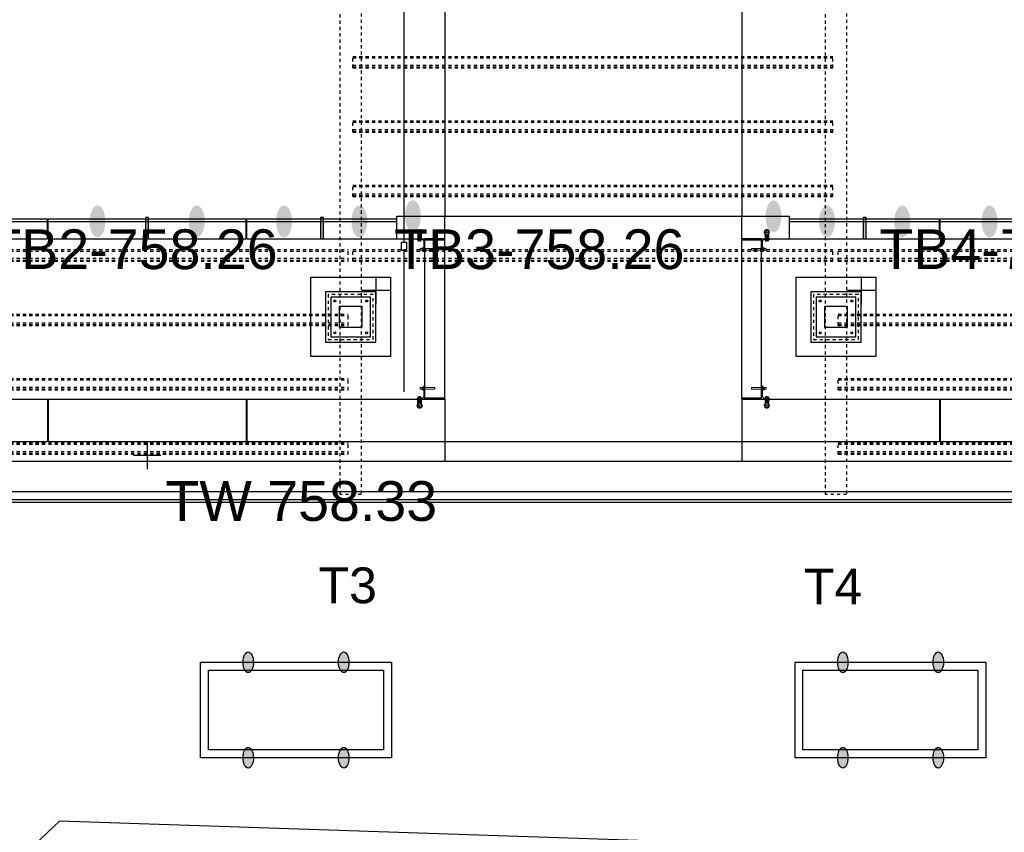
# Model space of a CAD drawing. Header units: feet. Extents: x 0 to 152508, y 0 to 59424.
# Tile 113 of 122: x 152357 to 152388, y 59372 to 59397. Entities that reach past the tile are written whole.
import ezdxf
from ezdxf import colors
from ezdxf.entities.mleader import LeaderData, LeaderLine
from ezdxf.math import Vec2, Vec3

# ---------------------------------------------------------------- set-up
doc = ezdxf.new("R2010")
doc.units = ezdxf.units.FT
doc.header["$LTSCALE"] = 0.05
doc.header["$MEASUREMENT"] = 0
doc.linetypes.add('CENTER', pattern=[2, 1.25, -0.25, 0.25, -0.25])
doc.linetypes.add('Trellis Base$0$DASHED', pattern=[0.75, 0.5, -0.25])
for name, color, linetype, lineweight in [('Bridge plan$0$105523BL701 - SC_Scratch9', 252, 'Continuous', 0), ('Bridge plan$0$BR_P_Gen_Joint_Filler', 252, 'Continuous', 0), ('Bridge plan$0$BR_P_Rail_Object', 251, 'Continuous', 30), ('Bridge plan$0$DR_P_Underdrain', 252, 'Continuous', 13), ('Bridge plan$0$new FSB deck grid - PV_P_Curb', 1, 'Continuous', 13), ('Bridge plan$0$PV_P_Joint', 252, 'Continuous', 13), ('Bridge plan$0$PV_P_Walk', 252, 'Continuous', 13), ('Bridge plan$0$SC_Scratch7', 252, 'Continuous', 0), ('Bridge plan$0$SC_Shading1', 253, 'Continuous', 0), ('Bridge plan$0$VG_P_Cells', 252, 'Continuous', 13), ('Bridge plan$0$VG_P_Landscape_Limits', 252, 'Continuous', 0)]:
    doc.layers.add(name, color=color, linetype=linetype, lineweight=lineweight)
doc.layers.add('Bridge plan$0$SC_Scratch9', color=252, linetype='Continuous', lineweight=0, transparency=0.6)
for name, color, linetype in [('L-ANNO-NOTE', 30, 'Continuous'), ('L-DETL-CNTR', 230, 'CENTER'), ('Trellis Base$0$L-ANNO-NOTE', 30, 'Continuous'), ('Trellis Base$0$L-SITE-FOUNDATION', 2, 'Continuous'), ('Trellis Base$0$L-SITE-OVERHEAD', 251, 'Trellis Base$0$DASHED'), ('Trellis Base$0$L-SITE-STEEL COLUMN', 1, 'Continuous')]:
    doc.layers.add(name, color=color, linetype=linetype)
doc.styles.add('ARIAL', font='arial.ttf', dxfattribs={"width": 0.9})
doc.styles.add('Trellis Base$0$ARIAL', font='arial.ttf', dxfattribs={"width": 0.9})

# ---------------------------------------------------------------- blocks, each defined once
blk = doc.blocks.new('Bridge plan$0$INSIDE CORNER ATTACHMENT_1')
at = {"layer": 'Bridge plan$0$105523BL701 - SC_Scratch9', "flags": 128}
for points in [[(-0.259, 0.399), (0.082, 0.351), (0.075, 0.299), (-0.266, 0.347), (-0.259, 0.399)], [(0.05, 0.355), (0.058, 0.412)], [(0.086, 0.377), (0.094, 0.376), (0.079, 0.274), (0.071, 0.275)], [(0.086, 0.377), (0.094, 0.376), (0.079, 0.274), (0.071, 0.275)], [(0.127, 0.289), (0.135, 0.346)], [(0.135, 0.343), (0.19, 0.335), (0.195, 0.33), (0.189, 0.288), (0.182, 0.284), (0.128, 0.291)], [(0.043, 0.303), (0, 0), (0.248, -0.035), (0.25, -0.025)], [(0.119, 0.015), (0.12, 0.022), (0.222, 0.008), (0.221, 0)], [(0.128, -0.03), (0.106, -0.027), (0.087, -0.16)], [(0.13, -0.018), (0.108, -0.173)], [(0.111, -0.149), (0.183, -0.159)], [(0.111, -0.152), (0.182, -0.163)], [(0.112, -0.143), (0.184, -0.153)], [(0.114, -0.127), (0.186, -0.137)], [(0.115, -0.119), (0.187, -0.13)], [(0.118, -0.104), (0.189, -0.114)], [(0.119, -0.097), (0.19, -0.108)], [(0.121, -0.082), (0.192, -0.092)], [(0.122, -0.076), (0.193, -0.086)], [(0.124, -0.06), (0.195, -0.07)], [(0.125, -0.054), (0.196, -0.064)], [(0.127, -0.038), (0.198, -0.048)], [(0.128, -0.03), (0.199, -0.041)], [(0.201, -0.028), (0.179, -0.185)], [(0.199, -0.041), (0.221, -0.044), (0.202, -0.179)]]:
    blk.add_lwpolyline(points, dxfattribs=at)
for points in [[(0.082, 0.351), (0.087, 0.387, 0.421903), (0.069, 0.411), (0.058, 0.412)], [(0.128, 0.363), (0.096, 0.368, 0.39919), (0.093, 0.346), (0.125, 0.341)], [(0.102, 0.367), (0.134, 0.362, -0.39919), (0.131, 0.34), (0.099, 0.345)], [(0.102, 0.367), (0.134, 0.362, -0.39919), (0.131, 0.34), (0.099, 0.345)], [(0.075, 0.299), (0.042, 0.067, 0.414214), (0.077, 0.021), (0.231, -0.001, -0.385788), (0.25, -0.025)], [(0.118, 0.296), (0.086, 0.301, 0.39919), (0.083, 0.279), (0.115, 0.274)], [(0.093, 0.3), (0.125, 0.295, -0.39919), (0.121, 0.273), (0.09, 0.278)], [(0.093, 0.3), (0.125, 0.295, -0.39919), (0.121, 0.273), (0.09, 0.278)], [(0.126, 0.021), (0.131, 0.053, -0.39919), (0.153, 0.05), (0.148, 0.018)], [(0.193, 0.012), (0.198, 0.044, -0.39919), (0.22, 0.041), (0.215, 0.009)]]:
    blk.add_lwpolyline(points, format="xyb", dxfattribs=at)
at = {"layer": 'Bridge plan$0$105523BL701 - SC_Scratch9'}
blk.add_circle((0.135, -0.228), 0.0205, dxfattribs=at)
for centre, radius, start, end in [((0.145, 0.315), 0.0606, 149.8986, 194.0014), ((0.057, 0.328), 0.0752, 334.3436, 9.5565), ((0.168, -0.009), 0.0606, 59.8986, 104.0014), ((0.135, -0.228), 0.0832, 125.329, 36.4259), ((0.135, -0.228), 0.0614, 116.6428, 44.6933)]:
    blk.add_arc(centre, radius, start, end, dxfattribs=at)
blk = doc.blocks.new('Bridge plan')
at = {"layer": 'Bridge plan$0$BR_P_Rail_Object', "lineweight": -3}
h = blk.add_hatch(color=256, dxfattribs=at)
edge = h.paths.add_edge_path(flags=0)
edge.add_ellipse((1828098.733, 711592.393), major_axis=(0.002, 0.5), ratio=0.5, start_angle=0, end_angle=360)
h = blk.add_hatch(color=256, dxfattribs=at)
edge = h.paths.add_edge_path(flags=0)
edge.add_ellipse((1828101.853, 711592.393), major_axis=(0.002, 0.5), ratio=0.5, start_angle=0, end_angle=360)
h = blk.add_hatch(color=256, dxfattribs=at)
edge = h.paths.add_edge_path(flags=0)
edge.add_ellipse((1828104.598, 711592.393), major_axis=(0.002, 0.5), ratio=0.5, start_angle=0, end_angle=360)
h = blk.add_hatch(color=256, dxfattribs=at)
edge = h.paths.add_edge_path(flags=0)
edge.add_ellipse((1828106.963, 711592.393), major_axis=(0.002, 0.5), ratio=0.5, start_angle=0, end_angle=360)
h = blk.add_hatch(color=256, dxfattribs=at)
edge = h.paths.add_edge_path(flags=0)
edge.add_ellipse((1828108.645, 711592.563), major_axis=(0.002, 0.5), ratio=0.5, start_angle=0, end_angle=360)
h = blk.add_hatch(color=256, dxfattribs=at)
edge = h.paths.add_edge_path(flags=0)
edge.add_ellipse((1828119.978, 711592.556), major_axis=(0.002, 0.5), ratio=0.5, start_angle=0, end_angle=360)
h = blk.add_hatch(color=256, dxfattribs=at)
edge = h.paths.add_edge_path(flags=0)
edge.add_ellipse((1828121.658, 711592.393), major_axis=(0.002, 0.5), ratio=0.5, start_angle=0, end_angle=360)
h = blk.add_hatch(color=256, dxfattribs=at)
edge = h.paths.add_edge_path(flags=0)
edge.add_ellipse((1828124.024, 711592.393), major_axis=(0.002, 0.5), ratio=0.5, start_angle=0, end_angle=360)
h = blk.add_hatch(color=256, dxfattribs=at)
edge = h.paths.add_edge_path(flags=0)
edge.add_ellipse((1828126.769, 711592.393), major_axis=(0.002, 0.5), ratio=0.5, start_angle=0, end_angle=360)
h = blk.add_hatch(color=256, dxfattribs=at)
edge = h.paths.add_edge_path(flags=0)
edge.add_ellipse((1828126.77, 711592.393), major_axis=(-0.002, 0.5), ratio=0.5, start_angle=0, end_angle=360)
h = blk.add_hatch(color=256, dxfattribs=at)
edge = h.paths.add_edge_path()
edge.add_ellipse((1828103.471, 711578.534), major_axis=(-0.001, 0.325), ratio=0.5, start_angle=0, end_angle=360)
h = blk.add_hatch(color=256, dxfattribs=at)
edge = h.paths.add_edge_path()
edge.add_ellipse((1828106.471, 711578.534), major_axis=(-0.001, 0.325), ratio=0.5, start_angle=0, end_angle=360)
h = blk.add_hatch(color=256, dxfattribs=at)
edge = h.paths.add_edge_path()
edge.add_ellipse((1828122.156, 711578.534), major_axis=(-0.001, 0.325), ratio=0.5, start_angle=0, end_angle=360)
h = blk.add_hatch(color=256, dxfattribs=at)
edge = h.paths.add_edge_path()
edge.add_ellipse((1828122.156, 711578.534), major_axis=(-0.001, 0.325), ratio=0.5, start_angle=0, end_angle=360)
h = blk.add_hatch(color=256, dxfattribs=at)
edge = h.paths.add_edge_path()
edge.add_ellipse((1828125.156, 711578.534), major_axis=(-0.001, 0.325), ratio=0.5, start_angle=0, end_angle=360)
h = blk.add_hatch(color=256, dxfattribs=at)
edge = h.paths.add_edge_path()
edge.add_ellipse((1828125.156, 711578.534), major_axis=(-0.001, 0.325), ratio=0.5, start_angle=0, end_angle=360)
h = blk.add_hatch(color=256, dxfattribs=at)
edge = h.paths.add_edge_path()
edge.add_ellipse((1828103.471, 711575.534), major_axis=(-0.001, 0.325), ratio=0.5, start_angle=0, end_angle=360)
h = blk.add_hatch(color=256, dxfattribs=at)
edge = h.paths.add_edge_path()
edge.add_ellipse((1828106.471, 711575.534), major_axis=(-0.001, 0.325), ratio=0.5, start_angle=0, end_angle=360)
h = blk.add_hatch(color=256, dxfattribs=at)
edge = h.paths.add_edge_path()
edge.add_ellipse((1828122.156, 711575.534), major_axis=(-0.001, 0.325), ratio=0.5, start_angle=0, end_angle=360)
h = blk.add_hatch(color=256, dxfattribs=at)
edge = h.paths.add_edge_path()
edge.add_ellipse((1828122.156, 711575.534), major_axis=(-0.001, 0.325), ratio=0.5, start_angle=0, end_angle=360)
h = blk.add_hatch(color=256, dxfattribs=at)
edge = h.paths.add_edge_path()
edge.add_ellipse((1828125.156, 711575.534), major_axis=(-0.001, 0.325), ratio=0.5, start_angle=0, end_angle=360)
h = blk.add_hatch(color=256, dxfattribs=at)
edge = h.paths.add_edge_path()
edge.add_ellipse((1828125.156, 711575.534), major_axis=(-0.001, 0.325), ratio=0.5, start_angle=0, end_angle=360)
at = {"layer": 'Bridge plan$0$SC_Shading1', "lineweight": -3, "ltscale": 0.125}
for points in [[(1828100.34, 711591.851), (1828100.34, 711592.518), (1828100.246, 711592.518), (1828100.246, 711591.851)], [(1828105.831, 711591.851), (1828105.831, 711592.518), (1828105.737, 711592.518), (1828105.737, 711591.851)], [(1828122.885, 711591.851), (1828122.885, 711592.518), (1828122.792, 711592.518), (1828122.792, 711591.851)]]:
    blk.add_hatch(color=256, dxfattribs=at).paths.add_polyline_path(points)
at = {"layer": 'Bridge plan$0$BR_P_Gen_Joint_Filler', "lineweight": -3}
for p, q in [((1828224.334, 711584.851), (1828055.047, 711584.851)), ((1828223.772, 711583.892), (1828055.72, 711583.893)), ((1828223.62, 711583.642), (1828055.902, 711583.643)), ((1828223.57, 711583.559), (1828055.963, 711583.56))]:
    blk.add_line(p, q, dxfattribs=at)
at = {"layer": 'Bridge plan$0$BR_P_Rail_Object', "lineweight": -3}
for centre in [(1828103.471, 711578.534), (1828106.471, 711578.534), (1828122.156, 711578.534), (1828122.156, 711578.534), (1828125.156, 711578.534), (1828125.156, 711578.534), (1828103.471, 711575.534), (1828106.471, 711575.534), (1828122.156, 711575.534), (1828122.156, 711575.534), (1828125.156, 711575.534), (1828125.156, 711575.534)]:
    blk.add_ellipse(centre, major_axis=(-0.001, 0.325), ratio=0.5, dxfattribs=at)
at = {"layer": 'Bridge plan$0$DR_P_Underdrain', "lineweight": -3}
for p, q in [((1828108.366, 711591.736), (1828108.366, 711605.097)), ((1828108.366, 711587.04), (1828108.366, 711591.486))]:
    blk.add_line(p, q, dxfattribs=at)
at = {"layer": 'Bridge plan$0$DR_P_Underdrain', "lineweight": -3, "flags": 128}
blk.add_lwpolyline([(1828108.272, 711591.486), (1828108.459, 711591.486), (1828108.459, 711591.736), (1828108.272, 711591.736)], close=True, dxfattribs=at)
at = {"layer": 'Bridge plan$0$new FSB deck grid - PV_P_Curb', "lineweight": -3}
for p, q in [((1828097.535, 711573.534), (1828089.297, 711565.828)), ((1828175.746, 711570.927), (1828097.535, 711573.534))]:
    blk.add_line(p, q, dxfattribs=at)
at = {"layer": 'Bridge plan$0$PV_P_Joint', "lineweight": -3}
for p, q in [((1828109.645, 711604.06), (1828109.645, 711592.56)), ((1828118.978, 711604.06), (1828118.978, 711592.56)), ((1828109.645, 711592.56), (1828118.978, 711592.56)), ((1828100.293, 711585.476), (1828100.293, 711584.851)), ((1828109.644, 711585.476), (1828109.644, 711584.851)), ((1828118.978, 711585.476), (1828118.978, 711584.851))]:
    blk.add_line(p, q, dxfattribs=at)
at = {"layer": 'Bridge plan$0$PV_P_Walk', "lineweight": -3}
blk.add_line((1828109.644, 711585.476), (1828118.978, 711585.476), dxfattribs=at)
at = {"layer": 'Bridge plan$0$SC_Scratch7', "lineweight": -3, "ltscale": 0.125, "flags": 128}
for points in [[(1828100.34, 711591.851), (1828100.34, 711592.518), (1828100.246, 711592.518), (1828100.246, 711591.851)], [(1828105.831, 711591.851), (1828105.831, 711592.518), (1828105.737, 711592.518), (1828105.737, 711591.851)], [(1828122.885, 711591.851), (1828122.885, 711592.518), (1828122.792, 711592.518), (1828122.792, 711591.851)]]:
    blk.add_lwpolyline(points, close=True, dxfattribs=at)
at = {"layer": 'Bridge plan$0$SC_Scratch9', "lineweight": -3, "ltscale": 12, "flags": 128}
for points in [[(1828109.02, 711591.819), (1828109.645, 711591.819), (1828109.645, 711591.851), (1828109.02, 711591.851)], [(1828118.978, 711591.819), (1828119.603, 711591.819), (1828119.603, 711591.851), (1828118.978, 711591.851)], [(1828109.019, 711586.81), (1828109.644, 711586.81), (1828109.644, 711586.842), (1828109.019, 711586.842)], [(1828118.978, 711586.81), (1828119.603, 711586.81), (1828119.603, 711586.842), (1828118.978, 711586.842)]]:
    blk.add_lwpolyline(points, close=True, dxfattribs=at)
at = {"layer": 'Bridge plan$0$VG_P_Cells', "lineweight": -3, "ltscale": 12}
for p, q in [((1828108.145, 711592.56), (1828109.645, 711592.56)), ((1828108.145, 711591.851), (1828108.145, 711592.56)), ((1828109.645, 711591.851), (1828109.645, 711592.56)), ((1828118.978, 711591.851), (1828118.978, 711592.56)), ((1828118.978, 711592.56), (1828120.478, 711592.56)), ((1828120.478, 711591.851), (1828120.478, 711592.56)), ((1828109.02, 711591.819), (1828109.645, 711591.819)), ((1828118.978, 711591.819), (1828119.603, 711591.819)), ((1828109.019, 711586.842), (1828109.644, 711586.842)), ((1828109.644, 711586.81), (1828109.644, 711585.476)), ((1828118.978, 711586.842), (1828119.603, 711586.842)), ((1828118.978, 711586.81), (1828118.978, 711585.476))]:
    blk.add_line(p, q, dxfattribs=at)
at = {"layer": 'Bridge plan$0$VG_P_Cells', "lineweight": -3}
for p, q in [((1828092.442, 711592.476), (1828097.162, 711592.476)), ((1828097.162, 711591.851), (1828097.162, 711592.476)), ((1828097.183, 711592.476), (1828103.403, 711592.476)), ((1828097.183, 711591.851), (1828097.183, 711592.476)), ((1828103.403, 711591.851), (1828103.403, 711592.476)), ((1828103.424, 711592.476), (1828108.145, 711592.476)), ((1828103.424, 711591.851), (1828103.424, 711592.476)), ((1828120.478, 711592.476), (1828125.199, 711592.476)), ((1828125.199, 711591.851), (1828125.199, 711592.476)), ((1828125.219, 711592.476), (1828131.44, 711592.476)), ((1828125.219, 711591.851), (1828125.219, 711592.476)), ((1828090.942, 711591.851), (1828097.162, 711591.851)), ((1828097.183, 711591.851), (1828103.403, 711591.851)), ((1828103.424, 711591.851), (1828109.645, 711591.851)), ((1828109.019, 711586.842), (1828109.02, 711591.819)), ((1828109.644, 711586.842), (1828109.645, 711591.819)), ((1828118.978, 711591.851), (1828125.199, 711591.851)), ((1828118.978, 711586.842), (1828118.978, 711591.819)), ((1828119.603, 711586.842), (1828119.603, 711591.819)), ((1828125.219, 711591.851), (1828131.44, 711591.851)), ((1828090.942, 711586.81), (1828097.162, 711586.81)), ((1828097.162, 711586.81), (1828097.162, 711585.476)), ((1828097.183, 711586.81), (1828097.183, 711585.476)), ((1828097.183, 711586.81), (1828103.403, 711586.81)), ((1828103.403, 711586.81), (1828103.403, 711585.476)), ((1828103.424, 711586.81), (1828103.424, 711585.476)), ((1828103.424, 711586.81), (1828109.644, 711586.81)), ((1828118.978, 711586.81), (1828125.199, 711586.81)), ((1828125.199, 711586.81), (1828125.199, 711585.476)), ((1828125.219, 711586.81), (1828125.219, 711585.476)), ((1828125.219, 711586.81), (1828131.44, 711586.81)), ((1828090.942, 711585.476), (1828097.162, 711585.476)), ((1828097.183, 711585.476), (1828103.403, 711585.476)), ((1828103.424, 711585.476), (1828109.644, 711585.476)), ((1828118.978, 711585.476), (1828125.199, 711585.476)), ((1828125.219, 711585.476), (1828131.44, 711585.476))]:
    blk.add_line(p, q, dxfattribs=at)
at = {"layer": 'Bridge plan$0$VG_P_Cells', "lineweight": -3, "flags": 128}
for points in [[(1828107.969, 711578.534), (1828107.969, 711575.534), (1828101.969, 711575.534), (1828101.969, 711578.534)], [(1828107.719, 711578.284), (1828107.719, 711575.784), (1828102.219, 711575.784), (1828102.219, 711578.284)], [(1828126.654, 711578.534), (1828126.654, 711575.534), (1828120.654, 711575.534), (1828120.654, 711578.534)], [(1828126.654, 711578.534), (1828126.654, 711575.534), (1828120.654, 711575.534), (1828120.654, 711578.534)], [(1828126.404, 711578.284), (1828126.404, 711575.784), (1828120.904, 711575.784), (1828120.904, 711578.284)], [(1828126.404, 711578.284), (1828126.404, 711575.784), (1828120.904, 711575.784), (1828120.904, 711578.284)]]:
    blk.add_lwpolyline(points, close=True, dxfattribs=at)
at = {"layer": 'Bridge plan$0$VG_P_Landscape_Limits', "lineweight": -3, "ltscale": 12}
for p, q in [((1828092.442, 711592.393), (1828108.145, 711592.393)), ((1828120.478, 711592.393), (1828136.181, 711592.393))]:
    blk.add_line(p, q, dxfattribs=at)
at = {"layer": 'Bridge plan$0$SC_Scratch9', "lineweight": -3}
for p, rotation in [((1828109.02, 711591.851), 188.0497685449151), ((1828119.603, 711586.81), 8.049768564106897)]:
    blk.add_blockref('Bridge plan$0$INSIDE CORNER ATTACHMENT_1', p, dxfattribs=dict(at, rotation=rotation))
at = {"layer": 'Bridge plan$0$SC_Scratch9', "lineweight": -3, "extrusion": (0, 0, -1)}
for p, rotation in [((-1828119.603, 711591.851), 188.0502304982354), ((-1828109.019, 711586.81), 8.05023047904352)]:
    blk.add_blockref('Bridge plan$0$INSIDE CORNER ATTACHMENT_1', p, dxfattribs=dict(at, rotation=rotation))
blk = doc.blocks.new('SpotElev')
at = {"color": 11, "linetype": 'Continuous'}
for points in [[(0, 0.0222), (0, -0.0211)], [(0.0216, 0.0005), (-0.0216, 0.0005)]]:
    blk.add_lwpolyline(points, dxfattribs=at)
at = {"color": 11, "linetype": 'Continuous', "style": 'ARIAL'}
blk.add_attdef('SPOT', (0.0307, 0.0103, -465.895), '', height=0.0625, dxfattribs=at)
blk = doc.blocks.new('Trellis Base')
at = {"layer": 'Trellis Base$0$L-SITE-FOUNDATION'}
for points in [[(152366.378, 59389.379), (152368.878, 59389.379), (152368.878, 59386.879), (152366.378, 59386.879)], [(152381.628, 59389.379), (152384.128, 59389.379), (152384.128, 59386.879), (152381.628, 59386.879)], [(152368.419, 59388.921), (152366.836, 59388.921), (152366.836, 59387.338), (152368.419, 59387.338)], [(152383.67, 59388.921), (152382.086, 59388.921), (152382.086, 59387.338), (152383.67, 59387.338)]]:
    blk.add_lwpolyline(points, close=True, dxfattribs=at)
at = {"layer": 'Trellis Base$0$L-SITE-FOUNDATION', "linetype": 'Trellis Base$0$DASHED'}
for points in [[(152368.336, 59388.838), (152366.919, 59388.838), (152366.919, 59387.421), (152368.336, 59387.421)], [(152383.586, 59388.838), (152382.17, 59388.838), (152382.17, 59387.421), (152383.586, 59387.421)]]:
    blk.add_lwpolyline(points, close=True, dxfattribs=at)
at = {"layer": 'Trellis Base$0$L-SITE-OVERHEAD'}
for points in [[(152367.294, 59406.672), (152367.961, 59406.672), (152367.961, 59382.546), (152367.294, 59382.546)], [(152382.545, 59406.672), (152383.211, 59406.672), (152383.211, 59382.546), (152382.545, 59382.546)]]:
    blk.add_lwpolyline(points, close=True, dxfattribs=at)
for points in [[(152367.697, 59396.32), (152382.78, 59396.32)], [(152367.697, 59395.961), (152367.697, 59396.32)], [(152382.78, 59395.961), (152382.78, 59396.32)], [(152367.697, 59395.961), (152382.78, 59395.961)], [(152367.697, 59394.295), (152382.78, 59394.295)], [(152367.697, 59393.936), (152367.697, 59394.295)], [(152382.78, 59393.936), (152382.78, 59394.295)], [(152367.697, 59393.936), (152382.78, 59393.936)], [(152367.697, 59392.27), (152382.78, 59392.27)], [(152367.697, 59391.91), (152367.697, 59392.27)], [(152382.78, 59391.91), (152382.78, 59392.27)], [(152367.697, 59391.91), (152382.78, 59391.91)], [(152354.925, 59390.245), (152367.544, 59390.245)], [(152367.544, 59389.885), (152367.544, 59390.245)], [(152367.697, 59390.245), (152382.78, 59390.245)], [(152367.697, 59389.885), (152367.697, 59390.245)], [(152382.78, 59389.885), (152382.78, 59390.245)], [(152382.947, 59390.245), (152395.566, 59390.245)], [(152382.947, 59389.885), (152382.947, 59390.245)], [(152354.925, 59389.885), (152367.544, 59389.885)], [(152367.697, 59389.885), (152382.78, 59389.885)], [(152382.947, 59389.885), (152395.566, 59389.885)], [(152354.925, 59388.22), (152367.544, 59388.22)], [(152367.544, 59387.86), (152367.544, 59388.22)], [(152382.947, 59388.22), (152395.566, 59388.22)], [(152382.947, 59387.86), (152382.947, 59388.22)], [(152354.925, 59387.86), (152367.544, 59387.86)], [(152382.947, 59387.86), (152395.566, 59387.86)], [(152354.925, 59386.194), (152367.544, 59386.194)], [(152367.544, 59385.835), (152367.544, 59386.194)], [(152382.947, 59386.194), (152395.566, 59386.194)], [(152382.947, 59385.835), (152382.947, 59386.194)], [(152354.925, 59385.835), (152367.544, 59385.835)], [(152382.947, 59385.835), (152395.566, 59385.835)], [(152354.925, 59384.169), (152367.544, 59384.169)], [(152367.544, 59383.809), (152367.544, 59384.169)], [(152382.947, 59384.169), (152395.566, 59384.169)], [(152382.947, 59383.809), (152382.947, 59384.169)], [(152354.925, 59383.809), (152367.544, 59383.809)], [(152382.947, 59383.809), (152395.566, 59383.809)]]:
    blk.add_lwpolyline(points, dxfattribs=at)
at = {"layer": 'Trellis Base$0$L-SITE-OVERHEAD', "color": 250}
for points in [[(152367.697, 59396.275), (152382.78, 59396.275)], [(152367.697, 59396.048), (152382.78, 59396.048)], [(152367.697, 59395.991), (152382.78, 59395.991)], [(152367.697, 59394.25), (152382.78, 59394.25)], [(152367.697, 59394.023), (152382.78, 59394.023)], [(152367.697, 59393.966), (152382.78, 59393.966)], [(152367.697, 59392.225), (152382.78, 59392.225)], [(152367.697, 59391.998), (152382.78, 59391.998)], [(152367.697, 59391.941), (152382.78, 59391.941)], [(152354.925, 59390.2), (152367.544, 59390.2)], [(152367.697, 59390.2), (152382.78, 59390.2)], [(152382.947, 59390.2), (152395.566, 59390.2)], [(152354.925, 59389.972), (152367.544, 59389.972)], [(152354.925, 59389.916), (152367.544, 59389.916)], [(152367.697, 59389.972), (152382.78, 59389.972)], [(152367.697, 59389.916), (152382.78, 59389.916)], [(152382.947, 59389.972), (152395.566, 59389.972)], [(152382.947, 59389.916), (152395.566, 59389.916)], [(152354.925, 59388.174), (152367.544, 59388.174)], [(152354.925, 59387.947), (152367.544, 59387.947)], [(152382.947, 59388.174), (152395.566, 59388.174)], [(152382.947, 59387.947), (152395.566, 59387.947)], [(152354.925, 59387.891), (152367.544, 59387.891)], [(152382.947, 59387.891), (152395.566, 59387.891)], [(152354.925, 59386.149), (152367.544, 59386.149)], [(152382.947, 59386.149), (152395.566, 59386.149)], [(152354.925, 59385.922), (152367.544, 59385.922)], [(152354.925, 59385.865), (152367.544, 59385.865)], [(152382.947, 59385.922), (152395.566, 59385.922)], [(152382.947, 59385.865), (152395.566, 59385.865)], [(152354.925, 59384.124), (152367.544, 59384.124)], [(152354.925, 59383.897), (152367.544, 59383.897)], [(152382.947, 59384.124), (152395.566, 59384.124)], [(152382.947, 59383.897), (152395.566, 59383.897)], [(152354.925, 59383.84), (152367.544, 59383.84)], [(152382.947, 59383.84), (152395.566, 59383.84)]]:
    blk.add_lwpolyline(points, dxfattribs=at)
at = {"layer": 'Trellis Base$0$L-SITE-STEEL COLUMN'}
for points in [[(152368.253, 59388.754), (152367.003, 59388.754), (152367.003, 59387.504), (152368.253, 59387.504)], [(152383.503, 59388.754), (152382.253, 59388.754), (152382.253, 59387.504), (152383.503, 59387.504)], [(152367.982, 59388.463), (152367.982, 59387.796), (152367.274, 59387.796), (152367.274, 59388.463)], [(152383.232, 59388.463), (152383.232, 59387.796), (152382.524, 59387.796), (152382.524, 59388.463)]]:
    blk.add_lwpolyline(points, close=True, dxfattribs=at)
for centre in [(152367.128, 59388.629), (152368.128, 59388.629), (152382.378, 59388.629), (152383.378, 59388.629), (152367.128, 59387.629), (152368.128, 59387.629), (152382.378, 59387.629), (152383.378, 59387.629)]:
    blk.add_circle(centre, 0.0312, dxfattribs=at)
blk.add_blockref('Bridge plan', (-1675739.063, -652201.263))
at = {"layer": 'Trellis Base$0$L-ANNO-NOTE'}
ml = blk.add_multileader_mtext('Standard', dxfattribs=at)
ml.set_content('W. LIVINGSTON AVENUE', color=11, style='Trellis Base$0$ARIAL')
ml.set_leader_properties()
ml.build(insert=Vec2(0, 0))
ml.multileader.update_dxf_attribs({"has_dogleg": 0, "dogleg_length": 0.36, "arrow_head_size": 1.25, "scale": 10})
ctx = ml.context
ctx.base_point, ctx.scale, ctx.char_height, ctx.arrow_head_size, ctx.landing_gap_size, ctx.plane_origin, ctx.plane_x_axis, ctx.plane_y_axis = Vec3(152493.433, 59387.87), 10, 1.25, 1.25, 0.5, Vec3(152496.482, 59382.314), Vec3(0.234739, 0.972058), Vec3(-0.972058, 0.234739)
notes = []
notes.append((ctx, [(0, (0, 0, 0), (0, 0), (1, 0), 1, [])]))
ctx.mtext.insert, ctx.mtext.text_direction, ctx.mtext.rotation, ctx.mtext.flow_direction = Vec3(152492.933, 59388.505), Vec3(0.234739, 0.972058), 1.333846, 5
for ctx, leaders in notes:
    for number, flags, end, landing, length, lines in leaders:
        leader = LeaderData()
        leader.index, (leader.has_last_leader_line, leader.has_dogleg_vector, leader.attachment_direction) = number, flags
        leader.last_leader_point, leader.dogleg_vector, leader.dogleg_length = Vec3(end), Vec3(landing), length
        for number, points, colour, breaks in lines:
            line = LeaderLine()
            line.index, line.vertices, line.color, line.breaks = number, Vec3.list(points), colors.encode_raw_color(colour), breaks
            leader.lines.append(line)
        ctx.leaders.append(leader)

msp = doc.modelspace()

# ---------------------------------------------------------------- block references
msp.add_blockref('Trellis Base', (0, 0))
at = {"layer": 'L-ANNO-NOTE'}
ref = msp.add_blockref('SpotElev', (152355.633, 59388.952), dxfattribs=dict(at, xscale=20, yscale=20, zscale=20))
ref.add_attrib('SPOT', 'TB2-758.26', (152356.207, 59389.631, -18635.8), dxfattribs={"layer": '0', "color": 11, "linetype": 'Continuous', "height": 1.25, "style": 'ARIAL'})
ref = msp.add_blockref('SpotElev', (152368.42, 59388.952), dxfattribs=dict(at, xscale=20, yscale=20, zscale=20))
ref.add_attrib('SPOT', 'TB3-758.26', (152368.993, 59389.631, -18635.8), dxfattribs={"layer": '0', "color": 11, "linetype": 'Continuous', "height": 1.25, "style": 'ARIAL'})
ref = msp.add_blockref('SpotElev', (152383.67, 59388.952), dxfattribs=dict(at, xscale=20, yscale=20, zscale=20))
ref.add_attrib('SPOT', 'TB4-758.26', (152384.243, 59389.631, -18635.8), dxfattribs={"layer": '0', "color": 11, "linetype": 'Continuous', "height": 1.25, "style": 'ARIAL'})
ref = msp.add_blockref('SpotElev', (152361.23, 59383.759), dxfattribs=dict(at, xscale=20, yscale=20, zscale=20))
ref.add_attrib('SPOT', 'TW 758.33', (152361.804, 59381.716, -18635.8), dxfattribs={"layer": '0', "color": 11, "linetype": 'Continuous', "height": 1.25, "style": 'ARIAL'})

# ---------------------------------------------------------------- texts
at = {"layer": 'L-DETL-CNTR', "style": 'ARIAL'}
for s, p in [('T3', (152366.617, 59379.127)), ('T4', (152381.867, 59379.088))]:
    msp.add_text(s, height=1.125, dxfattribs=at).set_placement(p)

doc.saveas('drawing.dxf')
